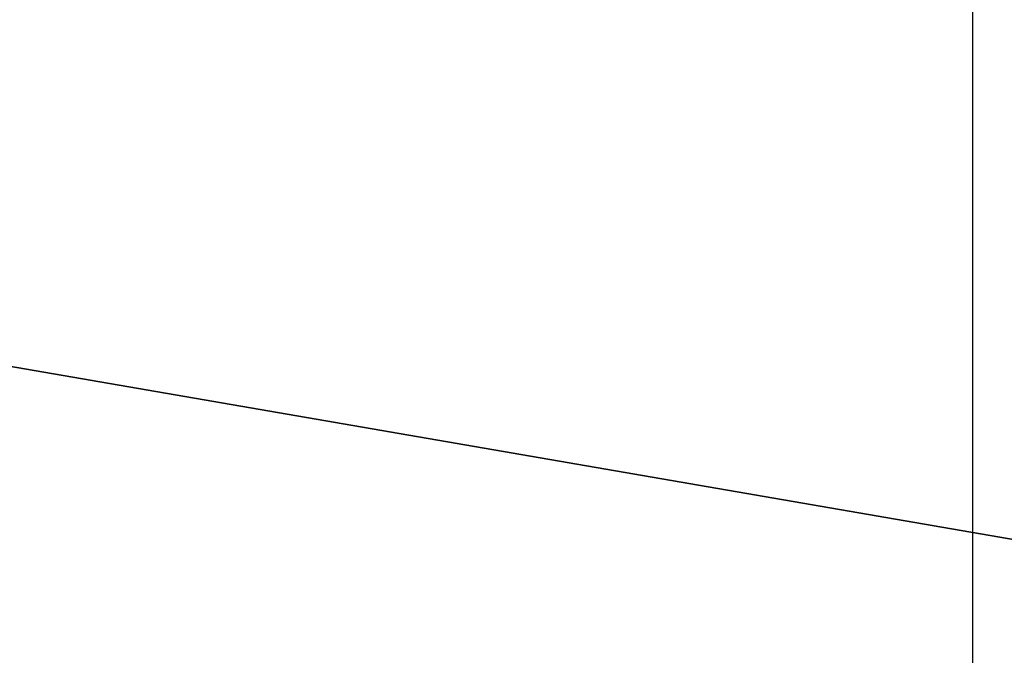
# Model space of a CAD drawing. Extents: x 0 to 80, y 0 to 80.
# Tile 224 of 256: x 8.6094 to 8.6493, y 35.3706 to 35.3965. Entities that reach past the tile are written whole.
import ezdxf

# ---------------------------------------------------------------- set-up
doc = ezdxf.new("R2010")
doc.units = 0
doc.header["$LTSCALE"] = 25.4
doc.layers.get('0').update_dxf_attribs({"color": 13, "linetype": 'CONTINUOUS'})

# ---------------------------------------------------------------- blocks, each defined once
blk = doc.blocks.new('ORBIT-I-KINKIET-20-7806-78')
at = {"color": 7}
for p, q in [((25.482746, 35.64608, 303.722137), (24.774519, 35.76836, 304.122559)), ((25.482746, 35.64608, 303.722137), (24.774519, 35.76836, 304.122559)), ((25.044687, 35.64608, 343.570343), (25.044687, 35.76836, 343.570343))]:
    blk.add_line(p, q, dxfattribs=at)
mesh = blk.add_polyface(dxfattribs=at)
corners = [(25.044687, 35.76836, 343.570343), (24.319977, 35.64608, 343.135315), (25.044687, 35.64608, 343.570343)]
mesh.append_faces([[corners[k] for k in face] for face in [(0, 1, 2)]], dxfattribs={"color": 7})
mesh = blk.add_polyface(dxfattribs=at)
corners = [(25.044687, 35.76836, 343.570343), (24.319977, 35.76836, 343.135315), (24.319977, 35.64608, 343.135315)]
mesh.append_faces([[corners[k] for k in face] for face in [(0, 1, 2)]], dxfattribs={"color": 7})
mesh = blk.add_polyface(dxfattribs=at)
corners = [(25.482746, 35.64608, 303.722137), (24.774519, 35.76836, 304.122559), (25.482746, 35.76836, 303.722137)]
mesh.append_faces([[corners[k] for k in face] for face in [(0, 1, 2)]], dxfattribs={"color": 7})
mesh = blk.add_polyface(dxfattribs=at)
corners = [(25.482746, 35.64608, 303.722137), (24.774519, 35.64608, 304.122559), (24.774519, 35.76836, 304.122559)]
mesh.append_faces([[corners[k] for k in face] for face in [(0, 1, 2)]], dxfattribs={"color": 7})

msp = doc.modelspace()

# ---------------------------------------------------------------- block references
at = {"color": 0}
msp.add_blockref('ORBIT-I-KINKIET-20-7806-78', (-16.396614, -0.346078, -57.5), dxfattribs=at)

doc.saveas('drawing.dxf')
